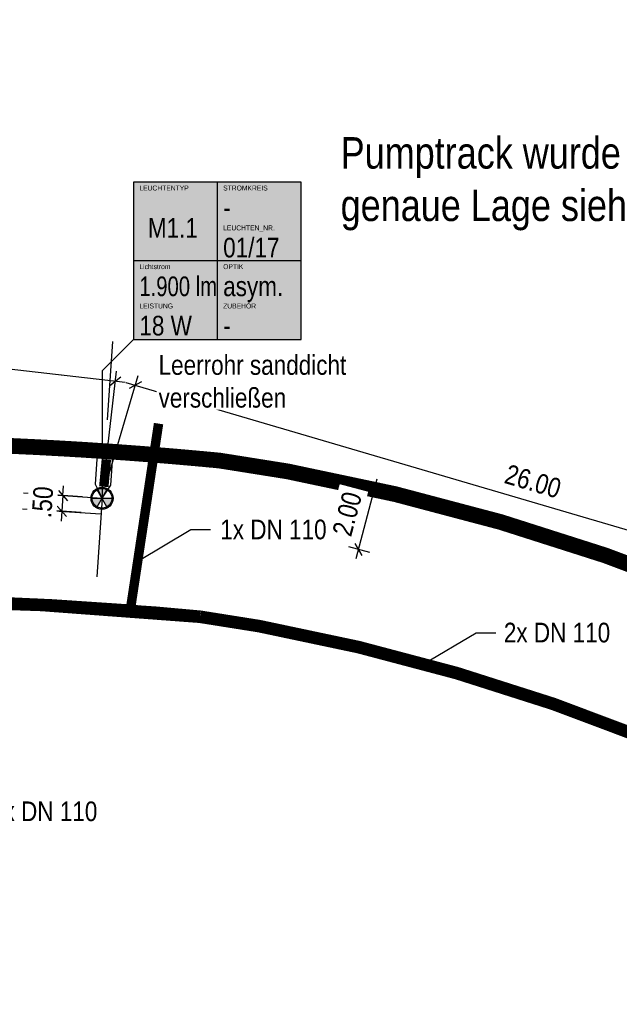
# Model space of a CAD drawing. Header units: metres. Extents: x 32339189 to 32339744, y 5702369 to 5702760.
# Tile 16 of 48: x 32339255 to 32339274, y 5702618 to 5702649. Entities that reach past the tile are written whole.
import ezdxf
from ezdxf import colors
from ezdxf.entities.mleader import LeaderData, LeaderLine
from ezdxf.enums import TextEntityAlignment as Align
from ezdxf.math import Vec2, Vec3

# ---------------------------------------------------------------- set-up
doc = ezdxf.new("R2010")
doc.units = ezdxf.units.M
doc.header["$MEASUREMENT"] = 0
doc.linetypes.add('19', pattern=[0.5, 0.25, -0.25])
doc.linetypes.add('DASHED2', pattern=[0.375, 0.25, -0.125])
for name, color, linetype in [('LRS-Kabel', 5, 'Continuous'), ('LRS_Bauabschnitte', 10, 'Continuous'), ('LRS_BEL_M1.1_Seidenweberleuchte', 10, 'Continuous'), ('LRS_BM', 7, 'Continuous'), ('LRS_Kodierungsfahne_M1.1', 41, 'Continuous'), ('LRS_Kodierungsfahnen', 7, 'Continuous'), ('LRS_REF', 7, 'Continuous')]:
    doc.layers.add(name, color=color, linetype=linetype)
doc.layers.add('LRS-Trasse und Kabelzugschächte', color=252, linetype='Continuous', lineweight=25)
doc.styles.add('lrs-1_0050', font='ARIALN.TTF', dxfattribs={"height": 0.125})
doc.styles.add('lrs-1_0250', font='ARIALN.TTF', dxfattribs={"height": 0.625})
doc.styles.add('lrs-txt', font='ARIALN.TTF', dxfattribs={"height": 1})
doc.dimstyles.new('lrs_1_0250', dxfattribs={"dimtxt": 0.625, "dimasz": 0.3125, "dimexe": 0.3125, "dimexo": 0.625, "dimgap": 0.3125, "dimtad": 1, "dimzin": 5, "dimdsep": 46, "dimtxsty": 'lrs-1_0250', "dimblk1": 'OBLIQUE', "dimblk2": 'OBLIQUE', "dimsah": 1, "dimcen": -0.3125, "dimdle": 0.3125, "dimclrd": 256, "dimclre": 256, "dimclrt": 256, "dimadec": 0, "dimazin": 0, "dimtfac": 1, "dimtix": 1, "dimtmove": 2, "dimatfit": 3, "dimldrblk": 'OBLIQUE', "dimfxl": 1, "dimtolj": 1, "dimtzin": 5, "dimlwd": -1, "dimlwe": -1, "dimarcsym": 0})

# ---------------------------------------------------------------- blocks, each defined once
blk = doc.blocks.new('_OBLIQUE')
at = {"color": 0, "linetype": 'ByBlock'}
blk.add_line((-0.5, -0.5), (0.5, 0.5), dxfattribs=at)
blk = doc.blocks.new('*D27')
at = {"layer": 'DEFPOINTS', "color": 0}
for p in [(32339257.714, 5702633.77), (32339257.68, 5702633.271)]:
    blk.add_point(p, dxfattribs=at)
at = {"layer": 'LRS_BM'}
for p, q in [((32339256.472, 5702633.855), (32339256.493, 5702634.167)), ((32339257.09, 5702633.813), (32339256.16, 5702633.877)), ((32339256.472, 5702633.855), (32339256.437, 5702633.357)), ((32339257.056, 5702633.314), (32339256.126, 5702633.378)), ((32339256.437, 5702633.357), (32339256.416, 5702633.045))]:
    blk.add_line(p, q, dxfattribs=at)
at = {"layer": 'LRS_BM', "xscale": 0.3125, "yscale": 0.3125, "zscale": 0.3125}
for p, rotation in [((32339256.472, 5702633.855), 266.069108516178), ((32339256.437, 5702633.357), 86.06910851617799)]:
    blk.add_blockref('_OBLIQUE', p, dxfattribs=dict(at, rotation=rotation))
at = {"layer": 'LRS_BM', "insert": (32339255.824, 5702633.649), "char_height": 0.625, "attachment_point": 5, "rotation": 86.0691, "style": 'lrs-1_0250', "bg_fill": 3, "box_fill_scale": 1.25, "bg_fill_color": 257, "bg_fill_transparency": 0}
blk.add_mtext('\\A1;.50', dxfattribs=at)
at = {"layer": 'DEFPOINTS', "color": 0}
blk.add_point((32339256.437, 5702633.357), dxfattribs=at)
blk = doc.blocks.new('*D28')
at = {"layer": 'DEFPOINTS', "color": 0}
for p in [(32339258.139, 5702637.495), (32339235.207, 5702636.341), (32339257.714, 5702633.77)]:
    blk.add_point(p, dxfattribs=at)
at = {"layer": 'LRS_BM'}
for p, q in [((32339235.278, 5702636.962), (32339235.668, 5702640.376)), ((32339235.322, 5702640.101), (32339258.45, 5702637.46)), ((32339257.785, 5702634.391), (32339258.175, 5702637.806))]:
    blk.add_line(p, q, dxfattribs=at)
at = {"layer": 'LRS_BM', "xscale": 0.3125, "yscale": 0.3125, "zscale": 0.3125}
for p, rotation in [((32339235.632, 5702640.066), 173.4838520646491), ((32339258.139, 5702637.495), 353.4838520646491)]:
    blk.add_blockref('_OBLIQUE', p, dxfattribs=dict(at, rotation=rotation))
at = {"layer": 'LRS_BM', "insert": (32339246.957, 5702639.408), "char_height": 0.625, "attachment_point": 5, "rotation": 353.4839, "style": 'lrs-1_0250', "bg_fill": 3, "box_fill_scale": 1.25, "bg_fill_color": 257, "bg_fill_transparency": 0}
blk.add_mtext('\\A1;22.65', dxfattribs=at)
blk = doc.blocks.new('*D30')
at = {"layer": 'DEFPOINTS', "color": 0}
for p in [(32339257.714, 5702633.77), (32339283.716, 5702630.033), (32339282.658, 5702626.435)]:
    blk.add_point(p, dxfattribs=at)
at = {"layer": 'LRS_BM'}
for p, q in [((32339257.89, 5702634.37), (32339258.86, 5702637.668)), ((32339258.472, 5702637.456), (32339284.015, 5702629.945)), ((32339282.834, 5702627.035), (32339283.804, 5702630.333))]:
    blk.add_line(p, q, dxfattribs=at)
at = {"layer": 'LRS_BM', "xscale": 0.3125, "yscale": 0.3125, "zscale": 0.3125}
for p, rotation in [((32339258.772, 5702637.368), 163.612981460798), ((32339283.716, 5702630.033), 343.612981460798)]:
    blk.add_blockref('_OBLIQUE', p, dxfattribs=dict(at, rotation=rotation))
at = {"layer": 'LRS_BM', "insert": (32339271.422, 5702634.307), "char_height": 0.625, "attachment_point": 5, "rotation": 343.613, "style": 'lrs-1_0250', "bg_fill": 3, "box_fill_scale": 1.25, "bg_fill_color": 257, "bg_fill_transparency": 0}
blk.add_mtext('\\A1;26.00', dxfattribs=at)
blk = doc.blocks.new('LRS_LF_1_250')
blk.add_hatch(color=256).paths.add_polyline_path([(0, 0), (5.333, 0), (5.333, 5), (0, 5)])
at = {"color": 7}
for p, q in [((2.667, 5), (2.667, 0)), ((5.333, 2.5), (0, 2.5))]:
    blk.add_line(p, q, dxfattribs=at)
blk.add_lwpolyline([(0, 0), (5.333, 0), (5.333, 5), (0, 5)], close=True, dxfattribs=at)
at = {"color": 7, "style": 'lrs-txt'}
for tag, height, p in [('LEUCHTENTYP', 0.156, (0.187, 4.812)), ('STROMKREIS', 0.156, (2.854, 4.812)), ('F1', 0.625, (2.854, 4.188)), ('LEUCHTEN_NR.', 0.156, (2.854, 3.546)), ('00/00', 0.625, (2.854, 2.919)), ('LAMPEN', 0.156, (0.187, 2.312)), ('OPTIK', 0.156, (2.854, 2.312)), ('-', 0.625, (0.187, 1.688)), ('-', 0.625, (2.854, 1.688)), ('LEISTUNG', 0.156, (0.187, 1.062)), ('ZUBEHÖR', 0.156, (2.854, 1.062)), ('-W', 0.625, (0.187, 0.438)), ('-', 0.625, (2.854, 0.438))]:
    blk.add_attdef(tag, text='', height=height, dxfattribs=at).set_placement(p, align=Align.MIDDLE_LEFT)
blk.add_attdef('TYP', text='', height=0.625, dxfattribs=at).set_placement((1.253, 3.543), align=Align.MIDDLE_CENTER)
blk = doc.blocks.new('_None')
blk = doc.blocks.new('LRS_Leuchte_01_1_250')
h = blk.add_hatch(color=256)
h.paths.add_polyline_path([(-0.5, 0, 1), (0.5, 0, 1)])
h.paths.add_polyline_path([(0.45, 0, -1), (-0.45, 0, -1)], flags=16)
h.paths.add_polyline_path([(0, 0), (0.225, 0.39, 0.267949), (-0.225, 0.39)], flags=16)
h.paths.add_polyline_path([(0, 0), (-0.45, 0, 0.267949), (-0.225, -0.39)], flags=0)
h.paths.add_polyline_path([(0.225, -0.39, 0.267949), (0.45, 0), (0, 0)], flags=16)
for p, q in [((-0.45, 0), (0.45, 0)), ((-0.225, -0.39), (0.225, 0.39)), ((0.225, -0.39), (-0.225, 0.39))]:
    blk.add_line(p, q)
for radius in [0.5, 0.45]:
    blk.add_circle((0, 0), radius)
blk = doc.blocks.new('*D101')
at = {"layer": 'DEFPOINTS', "color": 0}
for p in [(32339267.346, 5702633.822), (32339266.834, 5702631.888)]:
    blk.add_point(p, dxfattribs=at)
at = {"layer": 'LRS_BM'}
for p, q in [((32339266.459, 5702634.38), (32339265.788, 5702631.841)), ((32339266.742, 5702633.982), (32339266.077, 5702634.158)), ((32339266.23, 5702632.048), (32339265.566, 5702632.223))]:
    blk.add_line(p, q, dxfattribs=at)
at = {"layer": 'LRS_BM', "xscale": 0.3125, "yscale": 0.3125, "zscale": 0.3125}
for p, rotation in [((32339266.379, 5702634.078), 75.18192227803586), ((32339265.868, 5702632.143), 255.1819222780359)]:
    blk.add_blockref('_OBLIQUE', p, dxfattribs=dict(at, rotation=rotation))
at = {"layer": 'LRS_BM', "insert": (32339265.513, 5702633.272), "char_height": 0.625, "attachment_point": 5, "rotation": 75.1819, "style": 'lrs-1_0250', "bg_fill": 3, "box_fill_scale": 1.25, "bg_fill_color": 257, "bg_fill_transparency": 0}
blk.add_mtext('\\A1;2.00', dxfattribs=at)
at = {"layer": 'DEFPOINTS', "color": 0}
blk.add_point((32339265.868, 5702632.143), dxfattribs=at)

msp = doc.modelspace()

# ---------------------------------------------------------------- linework, layer by layer
at = {"layer": 'LRS-Trasse und Kabelzugschächte', "const_width": 0.5}
msp.add_lwpolyline([(32339254.82, 5702635.434), (32339254.872, 5702635.432), (32339254.925, 5702635.43), (32339254.977, 5702635.427), (32339255.03, 5702635.425), (32339255.082, 5702635.422), (32339255.135, 5702635.42), (32339255.187, 5702635.417), (32339255.24, 5702635.415), (32339255.292, 5702635.412), (32339255.345, 5702635.41), (32339255.397, 5702635.407), (32339255.45, 5702635.405), (32339255.502, 5702635.402), (32339255.555, 5702635.4), (32339255.607, 5702635.397), (32339255.66, 5702635.394), (32339255.712, 5702635.392), (32339255.765, 5702635.389), (32339255.817, 5702635.386), (32339255.87, 5702635.383), (32339255.922, 5702635.381), (32339255.975, 5702635.378), (32339256.027, 5702635.375), (32339256.08, 5702635.372), (32339256.132, 5702635.369), (32339256.184, 5702635.367), (32339256.237, 5702635.364), (32339256.289, 5702635.361), (32339256.342, 5702635.358), (32339256.394, 5702635.355), (32339256.447, 5702635.352), (32339256.499, 5702635.349), (32339256.552, 5702635.346), (32339256.604, 5702635.343), (32339256.657, 5702635.34), (32339256.709, 5702635.337), (32339256.762, 5702635.334), (32339256.814, 5702635.33), (32339256.867, 5702635.327), (32339256.919, 5702635.324), (32339256.971, 5702635.321), (32339257.024, 5702635.318), (32339257.076, 5702635.315), (32339257.129, 5702635.311), (32339257.181, 5702635.308), (32339257.234, 5702635.305), (32339257.286, 5702635.301), (32339257.339, 5702635.298), (32339257.391, 5702635.295), (32339257.443, 5702635.291), (32339257.496, 5702635.288), (32339257.548, 5702635.284), (32339257.601, 5702635.281), (32339257.653, 5702635.278), (32339257.706, 5702635.274), (32339257.758, 5702635.271), (32339257.81, 5702635.267), (32339257.863, 5702635.263), (32339257.915, 5702635.26), (32339257.968, 5702635.256), (32339258.02, 5702635.253), (32339258.073, 5702635.249), (32339258.125, 5702635.245), (32339258.177, 5702635.242), (32339258.23, 5702635.238), (32339258.282, 5702635.234), (32339258.335, 5702635.23), (32339258.387, 5702635.227), (32339258.439, 5702635.223), (32339258.492, 5702635.219), (32339258.544, 5702635.215), (32339258.597, 5702635.211), (32339258.649, 5702635.208), (32339258.701, 5702635.204), (32339258.754, 5702635.2), (32339258.806, 5702635.196), (32339258.859, 5702635.192), (32339258.911, 5702635.188), (32339258.963, 5702635.184), (32339259.016, 5702635.18), (32339259.068, 5702635.176), (32339259.121, 5702635.172), (32339259.173, 5702635.168), (32339259.225, 5702635.163), (32339259.278, 5702635.159), (32339259.33, 5702635.155), (32339259.382, 5702635.151), (32339259.435, 5702635.147), (32339259.487, 5702635.143), (32339259.539, 5702635.138), (32339259.592, 5702635.134), (32339259.644, 5702635.13), (32339259.697, 5702635.126), (32339259.749, 5702635.121), (32339259.801, 5702635.117), (32339259.854, 5702635.112), (32339259.906, 5702635.108), (32339259.958, 5702635.104), (32339260.011, 5702635.099), (32339260.063, 5702635.095), (32339260.115, 5702635.09), (32339260.168, 5702635.086), (32339260.22, 5702635.081), (32339260.272, 5702635.077), (32339260.325, 5702635.072), (32339260.377, 5702635.068), (32339260.429, 5702635.063), (32339260.482, 5702635.058), (32339260.534, 5702635.054), (32339260.586, 5702635.049), (32339260.638, 5702635.044), (32339260.691, 5702635.04), (32339260.743, 5702635.035), (32339260.795, 5702635.03), (32339260.848, 5702635.025), (32339260.9, 5702635.021), (32339260.952, 5702635.016), (32339261.005, 5702635.011), (32339261.057, 5702635.006), (32339261.109, 5702635.001), (32339261.161, 5702634.996), (32339261.214, 5702634.991), (32339261.266, 5702634.987), (32339261.318, 5702634.982), (32339261.37, 5702634.977), (32339261.396, 5702634.974), (32339261.449, 5702634.969), (32339261.512, 5702634.96), (32339261.526, 5702634.957), (32339261.533, 5702634.956), (32339261.546, 5702634.954), (32339261.597, 5702634.946), (32339261.801, 5702634.914), (32339262.209, 5702634.849), (32339263.026, 5702634.719), (32339263.435, 5702634.654), (32339263.537, 5702634.638), (32339263.562, 5702634.634), (32339263.569, 5702634.633), (32339263.572, 5702634.632), (32339263.598, 5702634.628), (32339263.649, 5702634.619), (32339263.687, 5702634.611), (32339263.737, 5702634.6), (32339263.939, 5702634.557), (32339265.558, 5702634.216), (32339266.367, 5702634.045), (32339266.772, 5702633.959), (32339266.975, 5702633.916), (32339267.031, 5702633.905), (32339267.085, 5702633.89), (32339267.097, 5702633.887), (32339267.122, 5702633.88), (32339267.172, 5702633.867), (32339267.272, 5702633.841), (32339269.362, 5702633.288), (32339270.071, 5702633.101), (32339270.271, 5702633.048), (32339270.321, 5702633.035), (32339270.377, 5702633.02), (32339270.427, 5702633.005), (32339270.445, 5702632.999), (32339270.448, 5702632.998), (32339270.455, 5702632.996), (32339270.467, 5702632.992), (32339270.565, 5702632.961), (32339272.141, 5702632.458), (32339272.929, 5702632.207), (32339273.323, 5702632.081), (32339273.52, 5702632.018), (32339273.619, 5702631.987), (32339273.644, 5702631.979), (32339273.656, 5702631.975), (32339273.673, 5702631.97), (32339273.722, 5702631.953), (32339273.76, 5702631.939), (32339273.763, 5702631.938), (32339273.812, 5702631.92), (32339276.909, 5702630.757)], dxfattribs=at)
at = {"layer": 'LRS_Bauabschnitte', "color": 242, "linetype": '19', "ltscale": 20, "true_color": 0xcd2027, "const_width": 0.5}
msp.add_lwpolyline([(32339231.998, 5702643.263, -0.025065), (32339261.901, 5702677.692)], format="xyb", dxfattribs=at)
at = {"layer": 'LRS_BM', "linetype": '19', "ltscale": 10}
for p, q in [((32339258.052, 5702638.758), (32339257.545, 5702631.275)), ((32339255.22, 5702633.939), (32339260.208, 5702633.601)), ((32339255.186, 5702633.44), (32339260.174, 5702633.102))]:
    msp.add_line(p, q, dxfattribs=at)

# ---------------------------------------------------------------- block references
at = {"layer": 'LRS_Kodierungsfahne_M1.1'}
ref = msp.add_blockref('LRS_LF_1_250', (32339258.714, 5702638.82), dxfattribs=at)
ref.add_attrib('00/00', '01/17', dxfattribs={"layer": 'LRS_Kodierungsfahnen', "height": 0.625, "style": 'lrs-txt'}).set_placement((32339261.568, 5702641.739), align=Align.MIDDLE_LEFT)
ref.add_attrib('LEUCHTEN_NR.', 'LEUCHTEN_NR.', dxfattribs={"layer": 'LRS_Kodierungsfahnen', "height": 0.15625, "style": 'lrs-txt'}).set_placement((32339261.568, 5702642.366), align=Align.MIDDLE_LEFT)
ref.add_attrib('-', '-', dxfattribs={"layer": 'LRS_Kodierungsfahnen', "height": 0.625, "style": 'lrs-txt'}).set_placement((32339261.568, 5702639.258), align=Align.MIDDLE_LEFT)
ref.add_attrib('ZUBEHÖR', 'ZUBEHÖR', dxfattribs={"layer": 'LRS_Kodierungsfahnen', "height": 0.1562, "style": 'lrs-txt'}).set_placement((32339261.568, 5702639.883), align=Align.MIDDLE_LEFT)
ref.add_attrib('-W', '18 W', dxfattribs={"layer": 'LRS_Kodierungsfahnen', "height": 0.625, "style": 'lrs-txt'}).set_placement((32339258.902, 5702639.258), align=Align.MIDDLE_LEFT)
ref.add_attrib('LEISTUNG', 'LEISTUNG', dxfattribs={"layer": 'LRS_Kodierungsfahnen', "height": 0.1562, "style": 'lrs-txt'}).set_placement((32339258.902, 5702639.883), align=Align.MIDDLE_LEFT)
ref.add_attrib('-', '1.900 lm', dxfattribs={"layer": 'LRS_Kodierungsfahnen', "height": 0.625, "style": 'lrs-txt', "width": 0.9}).set_placement((32339258.902, 5702640.508), align=Align.MIDDLE_LEFT)
ref.add_attrib('LAMPEN', 'Lichtstrom', dxfattribs={"layer": 'LRS_Kodierungsfahnen', "height": 0.1562, "style": 'lrs-txt'}).set_placement((32339258.902, 5702641.133), align=Align.MIDDLE_LEFT)
ref.add_attrib('-', 'asym.', dxfattribs={"layer": 'LRS_Kodierungsfahnen', "height": 0.625, "style": 'lrs-txt'}).set_placement((32339261.568, 5702640.508), align=Align.MIDDLE_LEFT)
ref.add_attrib('OPTIK', 'OPTIK', dxfattribs={"layer": 'LRS_Kodierungsfahnen', "height": 0.1562, "style": 'lrs-txt'}).set_placement((32339261.568, 5702641.133), align=Align.MIDDLE_LEFT)
ref.add_attrib('F1', '-', dxfattribs={"layer": 'LRS_Kodierungsfahnen', "height": 0.625, "style": 'lrs-txt'}).set_placement((32339261.568, 5702643.008), align=Align.MIDDLE_LEFT)
ref.add_attrib('STROMKREIS', 'STROMKREIS', dxfattribs={"layer": 'LRS_Kodierungsfahnen', "height": 0.1562, "style": 'lrs-txt'}).set_placement((32339261.568, 5702643.633), align=Align.MIDDLE_LEFT)
ref.add_attrib('TYP', 'M1.1', dxfattribs={"layer": 'LRS_Kodierungsfahnen', "height": 0.625, "style": 'lrs-txt'}).set_placement((32339259.967, 5702642.363), align=Align.MIDDLE_CENTER)
ref.add_attrib('LEUCHTENTYP', 'LEUCHTENTYP', dxfattribs={"layer": 'LRS_Kodierungsfahnen', "height": 0.15625, "style": 'lrs-txt'}).set_placement((32339258.902, 5702643.633), align=Align.MIDDLE_LEFT)

# ---------------------------------------------------------------- texts
at = {"layer": 'LRS_REF', "color": 6, "insert": (32339265.304, 5702645.25), "char_height": 1, "width": 18.93473, "attachment_point": 1, "style": 'lrs-1_0050'}
msp.add_mtext('Pumptrack wurde versetzt,\\Pgenaue Lage siehe Lageplan lpb', dxfattribs=at)

# ---------------------------------------------------------------- leaders
at = {"layer": 'LRS-Trasse und Kabelzugschächte', "color": 7}
ml = msp.add_multileader_mtext('Standard', dxfattribs=at)
ml.set_content('1 x DN 110', color=7, style='lrs-1_0250')
ml.set_leader_properties(color=256, linetype='ByLayer', lineweight=30)
ml.set_arrow_properties(name='NONE')
ml.build(insert=Vec2(0, 0))
ml.multileader.update_dxf_attribs({"dogleg_length": 0.625, "arrow_head_size": 0.625})
ctx = ml.context
ctx.base_point, ctx.char_height, ctx.arrow_head_size, ctx.landing_gap_size, ctx.plane_origin = Vec3(32339253.784, 5702623.814), 0.625, 0.625, 0.312, Vec3(32339251.574, 5702623.426)
ctx.text_align_type = 2
notes = []
notes.append((ctx, [(0, (1, 1, 0), (32339253.159, 5702623.814), (1, 0), 0.625, [(0, [(32339251.574, 5702623.426)], 256, [])])]))
ctx.mtext.insert, ctx.mtext.alignment = Vec3(32339257.566, 5702624.132), 3
for ctx, leaders in notes:
    for number, flags, end, landing, length, lines in leaders:
        leader = LeaderData()
        leader.index, (leader.has_last_leader_line, leader.has_dogleg_vector, leader.attachment_direction) = number, flags
        leader.last_leader_point, leader.dogleg_vector, leader.dogleg_length = Vec3(end), Vec3(landing), length
        for number, points, colour, breaks in lines:
            line = LeaderLine()
            line.index, line.vertices, line.color, line.breaks = number, Vec3.list(points), colors.encode_raw_color(colour), breaks
            leader.lines.append(line)
        ctx.leaders.append(leader)

# ---------------------------------------------------------------- next in the draw order: dimensions: what is measured, and where the dimension line sits
at = {"layer": 'LRS_BM'}
dim = msp.add_aligned_dim(p1=(32339235.207, 5702636.341), p2=(32339257.714, 5702633.77), distance=3.749, dimstyle='lrs_1_0250', override={"dimtfill": 1}, dxfattribs=at)
dim.commit()
dim.dimension.update_dxf_attribs({"geometry": '*D28', "text_midpoint": (32339246.957, 5702639.408)})

# ---------------------------------------------------------------- next in the draw order: dimensions: what is measured, and where the dimension line sits
dim = msp.add_aligned_dim(p1=(32339257.714, 5702633.77), p2=(32339257.68, 5702633.271), distance=-1.245, dimstyle='lrs_1_0250', override={"dimtfill": 1}, dxfattribs=at)
dim.commit()
dim.dimension.update_dxf_attribs({"geometry": '*D27', "text_midpoint": (32339255.824, 5702633.649)})

# ---------------------------------------------------------------- next in the draw order: dimensions: what is measured, and where the dimension line sits
dim = msp.add_aligned_dim(p1=(32339257.714, 5702633.77), p2=(32339282.658, 5702626.435), distance=3.751, dimstyle='lrs_1_0250', override={"dimtfill": 1}, dxfattribs=at)
dim.commit()
dim.dimension.update_dxf_attribs({"geometry": '*D30', "text_midpoint": (32339271.422, 5702634.307)})

# ---------------------------------------------------------------- next in the draw order: linework, layer by layer
at = {"layer": 'LRS-Kabel', "color": 4, "ltscale": 10}
msp.add_lwpolyline([(32339257.569, 5702635.333), (32339257.394, 5702635.345), (32339257.342, 5702635.348), (32339257.289, 5702635.351), (32339257.237, 5702635.355), (32339257.184, 5702635.358), (32339257.132, 5702635.361), (32339257.079, 5702635.364), (32339257.027, 5702635.368), (32339256.974, 5702635.371), (32339256.922, 5702635.374), (32339256.87, 5702635.377), (32339256.817, 5702635.38), (32339256.765, 5702635.384), (32339256.712, 5702635.387), (32339256.66, 5702635.39), (32339256.607, 5702635.393), (32339256.555, 5702635.396), (32339256.502, 5702635.399), (32339256.45, 5702635.402), (32339256.397, 5702635.405), (32339256.345, 5702635.408), (32339256.292, 5702635.411), (32339256.24, 5702635.414), (32339256.187, 5702635.417), (32339256.135, 5702635.419), (32339256.082, 5702635.422), (32339256.03, 5702635.425), (32339255.977, 5702635.428), (32339255.925, 5702635.431), (32339255.872, 5702635.433), (32339255.82, 5702635.436), (32339255.767, 5702635.439), (32339255.715, 5702635.442), (32339255.662, 5702635.444), (32339255.61, 5702635.447), (32339255.557, 5702635.45), (32339255.505, 5702635.452), (32339255.452, 5702635.455), (32339255.4, 5702635.457), (32339255.347, 5702635.46), (32339255.295, 5702635.462), (32339255.242, 5702635.465), (32339255.19, 5702635.467), (32339255.137, 5702635.47), (32339255.085, 5702635.472)], dxfattribs=at)
at = {"layer": 'LRS-Trasse und Kabelzugschächte', "const_width": 0.4}
msp.add_lwpolyline([(32339228.638, 5702635.79), (32339235.015, 5702632.51, 0.08997), (32339245.684, 5702630.512, -0.030668), (32339260.829, 5702630.005), (32339262.714, 5702629.706), (32339265.874, 5702629.039), (32339268.995, 5702628.213), (32339272.072, 5702627.232), (32339275.095, 5702626.097), (32339278.057, 5702624.812), (32339280.951, 5702623.379), (32339281.328, 5702623.168), (32339283.796, 5702621.787), (32339284.836, 5702621.165), (32339284.851, 5702621.155)], format="xyb", dxfattribs=at)
at = {"layer": 'LRS-Trasse und Kabelzugschächte', "const_width": 0.3}
msp.add_lwpolyline([(32339257.771, 5702634.137), (32339257.852, 5702635.005)], dxfattribs=at)
at = {"layer": 'LRS_Kodierungsfahne_M1.1', "color": 7}
msp.add_lwpolyline([(32339258.714, 5702638.82), (32339257.714, 5702637.82), (32339257.714, 5702633.77)], dxfattribs=at)

# ---------------------------------------------------------------- next in the draw order: block references
at = {"layer": 'LRS_BEL_M1.1_Seidenweberleuchte', "xscale": 0.7000000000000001, "yscale": 0.7000000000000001, "zscale": 0.7000000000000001}
msp.add_blockref('LRS_Leuchte_01_1_250', (32339257.714, 5702633.77), dxfattribs=at)

# ---------------------------------------------------------------- next in the draw order: texts
at = {"layer": 'LRS-Trasse und Kabelzugschächte', "color": 7, "insert": (32339259.513, 5702636.644), "char_height": 0.625, "attachment_point": 7, "style": 'lrs-1_0250', "bg_fill": 3, "box_fill_scale": 1.1, "bg_fill_color": 256, "bg_fill_transparency": 0}
msp.add_mtext('Leerrohr sanddicht \\Pverschließen', dxfattribs=at)

# ---------------------------------------------------------------- next in the draw order: leaders
at = {"layer": 'LRS-Trasse und Kabelzugschächte', "color": 7}
ml = msp.add_multileader_mtext('Standard', dxfattribs=at)
ml.set_content('1x DN 110', color=7, style='lrs-1_0250')
ml.set_leader_properties(color=256, linetype='ByLayer', lineweight=30)
ml.set_arrow_properties(name='NONE')
ml.build(insert=Vec2(0, 0))
ml.multileader.update_dxf_attribs({"dogleg_length": 0.625, "arrow_head_size": 0.625})
ctx = ml.context
ctx.base_point, ctx.char_height, ctx.arrow_head_size, ctx.landing_gap_size, ctx.plane_origin = Vec3(32339261.163, 5702632.773), 0.625, 0.625, 0.312, Vec3(32339258.85, 5702631.773)
notes = []
notes.append((ctx, [(0, (1, 1, 0), (32339260.538, 5702632.773), (1, 0), 0.625, [(0, [(32339258.85, 5702631.773)], 256, [])])]))
ctx.mtext.insert = Vec3(32339261.475, 5702633.091)
ctx.mtext.has_bg_fill, ctx.mtext.bg_color, ctx.mtext.bg_scale_factor, ctx.mtext.bg_transparency, ctx.mtext.use_window_bg_color = 1, -1027028792, 1.5, 0, 1
ml = msp.add_multileader_mtext('Standard', dxfattribs=at)
ml.set_content('2x DN 110', color=7, style='lrs-1_0250')
ml.set_leader_properties(color=256, linetype='ByLayer', lineweight=30)
ml.set_arrow_properties(name='NONE')
ml.build(insert=Vec2(0, 0))
ml.multileader.update_dxf_attribs({"dogleg_length": 0.625, "arrow_head_size": 0.625})
ctx = ml.context
ctx.base_point, ctx.char_height, ctx.arrow_head_size, ctx.landing_gap_size, ctx.plane_origin = Vec3(32339270.237, 5702629.496), 0.625, 0.625, 0.312, Vec3(32339267.925, 5702628.496)
ctx.text_align_type = 2
notes.append((ctx, [(0, (1, 1, 0), (32339269.612, 5702629.496), (1, 0), 0.625, [(0, [(32339267.925, 5702628.496)], 256, [])])]))
ctx.mtext.insert, ctx.mtext.alignment = Vec3(32339273.877, 5702629.814), 3
ctx.mtext.has_bg_fill, ctx.mtext.bg_color, ctx.mtext.bg_scale_factor, ctx.mtext.bg_transparency, ctx.mtext.use_window_bg_color = 1, -1027028792, 1.5, 0, 1
for ctx, leaders in notes:
    for number, flags, end, landing, length, lines in leaders:
        leader = LeaderData()
        leader.index, (leader.has_last_leader_line, leader.has_dogleg_vector, leader.attachment_direction) = number, flags
        leader.last_leader_point, leader.dogleg_vector, leader.dogleg_length = Vec3(end), Vec3(landing), length
        for number, points, colour, breaks in lines:
            line = LeaderLine()
            line.index, line.vertices, line.color, line.breaks = number, Vec3.list(points), colors.encode_raw_color(colour), breaks
            leader.lines.append(line)
        ctx.leaders.append(leader)

# ---------------------------------------------------------------- next in the draw order: linework, layer by layer
at = {"layer": 'LRS-Kabel', "color": 4, "ltscale": 10}
msp.add_lwpolyline([(32339257.569, 5702635.333), (32339257.494, 5702634.219), (32339257.714, 5702633.77), (32339257.992, 5702634.185), (32339258.065, 5702635.25), (32339258.387, 5702635.227), (32339258.439, 5702635.223), (32339258.492, 5702635.219), (32339258.544, 5702635.215), (32339258.597, 5702635.211), (32339258.649, 5702635.208), (32339258.701, 5702635.204), (32339258.754, 5702635.2), (32339258.806, 5702635.196), (32339258.859, 5702635.192), (32339258.911, 5702635.188), (32339258.963, 5702635.184), (32339259.016, 5702635.18), (32339259.068, 5702635.176), (32339259.121, 5702635.172), (32339259.173, 5702635.168), (32339259.225, 5702635.163), (32339259.278, 5702635.159), (32339259.33, 5702635.155), (32339259.382, 5702635.151), (32339259.435, 5702635.147), (32339259.487, 5702635.143), (32339259.539, 5702635.138), (32339259.592, 5702635.134), (32339259.644, 5702635.13), (32339259.697, 5702635.126), (32339259.749, 5702635.121), (32339259.801, 5702635.117), (32339259.854, 5702635.112), (32339259.906, 5702635.108), (32339259.958, 5702635.104), (32339260.011, 5702635.099), (32339260.063, 5702635.095), (32339260.115, 5702635.09), (32339260.168, 5702635.086), (32339260.22, 5702635.081), (32339260.272, 5702635.077), (32339260.325, 5702635.072), (32339260.377, 5702635.068), (32339260.429, 5702635.063), (32339260.482, 5702635.058), (32339260.534, 5702635.054), (32339260.586, 5702635.049), (32339260.638, 5702635.044), (32339260.691, 5702635.04), (32339260.743, 5702635.035), (32339260.795, 5702635.03), (32339260.848, 5702635.025), (32339260.9, 5702635.021), (32339260.952, 5702635.016), (32339261.005, 5702635.011), (32339261.057, 5702635.006), (32339261.109, 5702635.001), (32339261.161, 5702634.996), (32339261.214, 5702634.991), (32339261.266, 5702634.987), (32339261.318, 5702634.982), (32339261.37, 5702634.977), (32339261.396, 5702634.974), (32339261.449, 5702634.969), (32339261.512, 5702634.96), (32339261.526, 5702634.957), (32339261.533, 5702634.956), (32339261.546, 5702634.954), (32339261.597, 5702634.946), (32339261.801, 5702634.914), (32339262.209, 5702634.849), (32339263.026, 5702634.719), (32339263.435, 5702634.654), (32339263.537, 5702634.638), (32339263.562, 5702634.634), (32339263.569, 5702634.633), (32339263.572, 5702634.632), (32339263.598, 5702634.628), (32339263.649, 5702634.619), (32339263.687, 5702634.611), (32339263.737, 5702634.6), (32339263.939, 5702634.557), (32339265.558, 5702634.216), (32339266.367, 5702634.045), (32339266.772, 5702633.959), (32339267.03, 5702633.905), (32339268.871, 5702633.418), (32339269.671, 5702633.207), (32339270.071, 5702633.101), (32339270.271, 5702633.048), (32339270.321, 5702633.035), (32339270.377, 5702633.02), (32339270.427, 5702633.005), (32339270.445, 5702632.999), (32339270.448, 5702632.998), (32339270.455, 5702632.996), (32339270.467, 5702632.992), (32339270.565, 5702632.961), (32339272.141, 5702632.458), (32339272.929, 5702632.207), (32339273.323, 5702632.081), (32339273.52, 5702632.018), (32339273.619, 5702631.987), (32339273.644, 5702631.979), (32339273.656, 5702631.975), (32339273.673, 5702631.97), (32339273.722, 5702631.953), (32339273.76, 5702631.939), (32339273.763, 5702631.938), (32339273.812, 5702631.92), (32339276.909, 5702630.757)], dxfattribs=at)
at = {"layer": 'LRS-Kabel', "color": 6}
for points in [[(32339290.089, 5702617.911), (32339289.076, 5702618.621), (32339288.053, 5702619.317), (32339287.021, 5702619.997), (32339285.978, 5702620.663), (32339284.927, 5702621.314), (32339283.884, 5702621.939), (32339281.033, 5702623.534), (32339278.131, 5702624.971), (32339275.161, 5702626.26), (32339272.129, 5702627.398), (32339269.044, 5702628.382), (32339265.914, 5702629.209), (32339262.746, 5702629.878), (32339260.851, 5702630.179, 0.030673), (32339245.682, 5702630.687, -0.089865)], [(32339290.045, 5702617.849), (32339289.033, 5702618.559), (32339288.012, 5702619.254), (32339286.98, 5702619.934), (32339285.938, 5702620.6), (32339284.888, 5702621.25), (32339283.846, 5702621.874), (32339280.998, 5702623.468), (32339278.099, 5702624.903), (32339275.133, 5702626.19), (32339272.105, 5702627.327), (32339269.023, 5702628.309), (32339265.897, 5702629.136), (32339262.732, 5702629.804), (32339260.842, 5702630.105, 0.030671), (32339245.683, 5702630.612, -0.08991)]]:
    msp.add_lwpolyline(points, format="xyb", dxfattribs=at)
at = {"layer": 'LRS-Kabel', "color": 5}
msp.add_lwpolyline([(32339289.987, 5702617.768), (32339288.977, 5702618.477), (32339287.956, 5702619.171), (32339286.925, 5702619.851), (32339285.885, 5702620.515), (32339284.836, 5702621.165), (32339283.796, 5702621.787), (32339280.951, 5702623.379), (32339278.057, 5702624.812), (32339275.095, 5702626.097), (32339272.072, 5702627.232), (32339268.995, 5702628.213), (32339265.874, 5702629.039), (32339262.714, 5702629.706), (32339260.829, 5702630.005, 0.030668), (32339245.684, 5702630.512, -0.08997)], format="xyb", dxfattribs=at)
at = {"layer": 'LRS-Kabel', "linetype": 'DASHED2'}
msp.add_lwpolyline([(32339289.927, 5702617.684), (32339288.918, 5702618.392), (32339287.899, 5702619.086), (32339286.87, 5702619.764), (32339285.831, 5702620.428), (32339284.782, 5702621.077), (32339283.745, 5702621.698), (32339280.903, 5702623.288), (32339278.014, 5702624.719), (32339275.057, 5702626.002), (32339272.038, 5702627.135), (32339268.967, 5702628.115), (32339265.85, 5702628.939), (32339262.695, 5702629.605), (32339260.816, 5702629.904, 0.030665), (32339245.685, 5702630.409, -0.090031)], format="xyb", dxfattribs=at)
at = {"layer": 'LRS-Trasse und Kabelzugschächte', "const_width": 0.3}
msp.add_lwpolyline([(32339259.513, 5702636.144), (32339258.591, 5702630.066)], dxfattribs=at)

# ---------------------------------------------------------------- next in the draw order: dimensions: what is measured, and where the dimension line sits
at = {"layer": 'LRS_BM'}
dim = msp.add_aligned_dim(p1=(32339267.346, 5702633.822), p2=(32339266.834, 5702631.888), distance=-1, dimstyle='lrs_1_0250', override={"dimtfill": 1}, dxfattribs=at)
dim.commit()
dim.dimension.update_dxf_attribs({"geometry": '*D101', "text_midpoint": (32339265.513, 5702633.272)})

doc.saveas('drawing.dxf')
